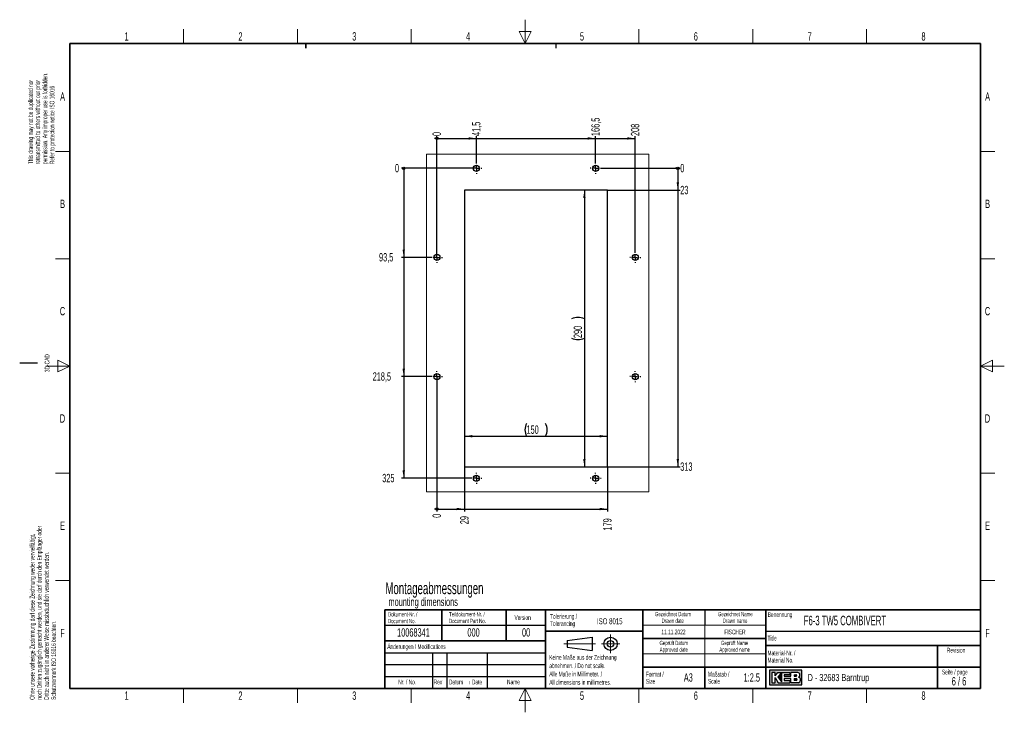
# Paper-space layout 'Blatt6' of a CAD drawing. Header units: millimetres. Extents: x 5 to 418, y 2 to 292.
import ezdxf

# ---------------------------------------------------------------- set-up
doc = ezdxf.new("R2010")
doc.units = ezdxf.units.MM
doc.layers.add('SLD-0', color=7, linetype='Continuous')
doc.styles.add('SLDTEXTSTYLE0', font='TXT', dxfattribs={"width": 0.605})
doc.styles.add('SLDTEXTSTYLE1', font='TXT', dxfattribs={"width": 0.563})
doc.dimstyles.new('SLDDIMSTYLE1', dxfattribs={"dimtxt": 3.5, "dimasz": 3.302, "dimexe": 0, "dimexo": 0.0625, "dimgap": 0.875, "dimtad": 1, "dimlfac": 2.5, "dimrnd": 1e-09, "dimzin": 12, "dimdsep": 46, "dimtxsty": 'SLDTEXTSTYLE0', "dimsah": 1, "dimcen": 0.09, "dimadec": 0, "dimazin": 3, "dimtfac": 1, "dimtofl": 0, "dimtmove": 0, "dimatfit": 3, "dimfxl": 1, "dimfrac": 2, "dimtolj": 1, "dimtzin": 12, "dimarcsym": 0})
doc.dimstyles.new('SLDDIMSTYLE8', dxfattribs={"dimtxt": 3.5, "dimasz": 0.3386666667, "dimexe": 0, "dimexo": 0.0625, "dimgap": 0.875, "dimtad": 0, "dimtih": 1, "dimtoh": 1, "dimdec": 0, "dimlfac": 2.5, "dimrnd": 1e-09, "dimdsep": 46, "dimtxsty": 'SLDTEXTSTYLE0', "dimblk1": 'ORIGIN', "dimblk2": 'ORIGIN', "dimsah": 1, "dimcen": 0.09, "dimadec": 0, "dimazin": 2, "dimtfac": 1, "dimtofl": 0, "dimtmove": 0, "dimatfit": 3, "dimldrblk": 'ORIGIN', "dimfxl": 1, "dimfrac": 2, "dimtolj": 1, "dimtzin": 12, "dimarcsym": 0})
doc.dimstyles.new('SLDDIMSTYLE9', dxfattribs={"dimtxt": 3.5, "dimasz": 3.302, "dimexe": 0, "dimexo": 0.0625, "dimgap": 0.875, "dimtad": 0, "dimtih": 1, "dimtoh": 1, "dimlfac": 2.5, "dimrnd": 1e-09, "dimzin": 12, "dimdsep": 46, "dimtxsty": 'SLDTEXTSTYLE0', "dimsah": 1, "dimcen": 0.09, "dimadec": 0, "dimazin": 3, "dimtfac": 1, "dimtofl": 0, "dimtmove": 0, "dimatfit": 3, "dimfxl": 1, "dimfrac": 2, "dimtolj": 1, "dimtzin": 12, "dimarcsym": 0})

# ---------------------------------------------------------------- blocks, each defined once
blk = doc.blocks.new('_Origin')
at = {"color": 0, "linetype": 'ByBlock', "lineweight": -2}
blk.add_line((0, 0), (-1, 0), dxfattribs=at)
blk.add_circle((0, 0), 0.5, dxfattribs=at)
blk = doc.blocks.new('_D_37')
at = {"layer": 'SLD-0'}
blk.add_line((196.5910894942, 230.1771613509), (165.0824626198, 230.1771613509), dxfattribs=at)
at = {"layer": 'SLD-0', "xscale": 1.016, "yscale": 1.016}
blk.add_blockref('_Origin', (166.0984626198, 230.1771613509), dxfattribs=at)
at = {"layer": 'SLD-0', "insert": (162.4088515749, 232.0031347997), "char_height": 3.5, "attachment_point": 1, "style": 'SLDTEXTSTYLE0'}
blk.add_mtext('0', dxfattribs=at)
blk = doc.blocks.new('_D_38')
at = {"layer": 'SLD-0'}
for p, q in [((166.0984626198, 230.1771613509), (166.0984626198, 192.7771613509)), ((177.6910894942, 192.7771613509), (165.0824626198, 192.7771613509))]:
    blk.add_line(p, q, dxfattribs=at)
blk.add_solid([(166.0984626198, 192.7771613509), (166.6064626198, 196.0791613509), (165.5904626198, 196.0791613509)], dxfattribs=at)
at = {"layer": 'SLD-0', "insert": (155.7248239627, 194.6031347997), "char_height": 3.5, "attachment_point": 1, "style": 'SLDTEXTSTYLE0'}
blk.add_mtext('93,5', dxfattribs=at)
blk = doc.blocks.new('_D_39')
at = {"layer": 'SLD-0'}
for p, q in [((166.0984626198, 192.7771613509), (166.0984626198, 142.7771613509)), ((177.6910894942, 142.7771613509), (165.0824626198, 142.7771613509))]:
    blk.add_line(p, q, dxfattribs=at)
blk.add_solid([(166.0984626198, 142.7771613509), (166.6064626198, 146.0791613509), (165.5904626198, 146.0791613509)], dxfattribs=at)
at = {"layer": 'SLD-0', "insert": (153.0512129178, 144.6031347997), "char_height": 3.5, "attachment_point": 1, "style": 'SLDTEXTSTYLE0'}
blk.add_mtext('218,5', dxfattribs=at)
blk = doc.blocks.new('_D_40')
at = {"layer": 'SLD-0'}
for p, q in [((166.0984626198, 142.7771613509), (166.0984626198, 100.1771613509)), ((194.2910894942, 100.1771613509), (165.0824626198, 100.1771613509))]:
    blk.add_line(p, q, dxfattribs=at)
blk.add_solid([(166.0984626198, 100.1771613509), (166.6064626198, 103.4791613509), (165.5904626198, 103.4791613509)], dxfattribs=at)
at = {"layer": 'SLD-0', "insert": (157.0616294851, 102.0031347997), "char_height": 3.5, "attachment_point": 1, "style": 'SLDTEXTSTYLE0'}
blk.add_mtext('325', dxfattribs=at)
blk = doc.blocks.new('_D_41')
at = {"layer": 'SLD-0'}
blk.add_line((248.8910894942, 230.1771613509), (282.0682601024, 230.1771613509), dxfattribs=at)
at = {"layer": 'SLD-0', "xscale": 1.016, "yscale": 1.016}
blk.add_blockref('_Origin', (281.0522601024, 230.1771613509), dxfattribs=at)
at = {"layer": 'SLD-0', "insert": (282.0682601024, 232.0031347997), "char_height": 3.5, "attachment_point": 1, "style": 'SLDTEXTSTYLE0'}
blk.add_mtext('0', dxfattribs=at)
blk = doc.blocks.new('_D_42')
at = {"layer": 'SLD-0'}
for p, q in [((281.0522601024, 230.1771613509), (281.0522601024, 220.9771613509)), ((251.5910894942, 220.9771613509), (282.0682601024, 220.9771613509))]:
    blk.add_line(p, q, dxfattribs=at)
blk.add_solid([(281.0522601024, 220.9771613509), (281.5602601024, 224.2791613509), (280.5442601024, 224.2791613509)], dxfattribs=at)
at = {"layer": 'SLD-0', "insert": (282.0682601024, 222.8031347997), "char_height": 3.5, "attachment_point": 1, "style": 'SLDTEXTSTYLE0'}
blk.add_mtext('23', dxfattribs=at)
blk = doc.blocks.new('_D_43')
at = {"layer": 'SLD-0'}
for p, q in [((281.0522601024, 220.9771613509), (281.0522601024, 104.9771613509)), ((251.5910894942, 104.9771613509), (282.0682601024, 104.9771613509))]:
    blk.add_line(p, q, dxfattribs=at)
blk.add_solid([(281.0522601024, 104.9771613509), (281.5602601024, 108.2791613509), (280.5442601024, 108.2791613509)], dxfattribs=at)
at = {"layer": 'SLD-0', "insert": (282.0682601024, 106.8031347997), "char_height": 3.5, "attachment_point": 1, "style": 'SLDTEXTSTYLE0'}
blk.add_mtext('313', dxfattribs=at)
blk = doc.blocks.new('_D_44')
at = {"layer": 'SLD-0'}
blk.add_line((179.9910894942, 192.7771613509), (179.9910894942, 243.7101837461), dxfattribs=at)
at = {"layer": 'SLD-0', "xscale": 1.016, "yscale": 1.016}
blk.add_blockref('_Origin', (179.9910894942, 242.6941837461), dxfattribs=at)
at = {"layer": 'SLD-0', "insert": (178.1651160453, 243.7101837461), "char_height": 3.5, "attachment_point": 1, "rotation": 90, "style": 'SLDTEXTSTYLE0'}
blk.add_mtext('0', dxfattribs=at)
blk = doc.blocks.new('_D_45')
at = {"layer": 'SLD-0'}
for p, q in [((196.5910894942, 232.4771613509), (196.5910894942, 243.7101837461)), ((179.9910894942, 242.6941837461), (196.5910894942, 242.6941837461))]:
    blk.add_line(p, q, dxfattribs=at)
blk.add_solid([(196.5910894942, 242.6941837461), (193.2890894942, 243.2021837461), (193.2890894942, 242.1861837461)], dxfattribs=at)
at = {"layer": 'SLD-0', "insert": (194.7651160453, 243.7101837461), "char_height": 3.5, "attachment_point": 1, "rotation": 90, "style": 'SLDTEXTSTYLE0'}
blk.add_mtext('41,5', dxfattribs=at)
blk = doc.blocks.new('_D_46')
at = {"layer": 'SLD-0'}
for p, q in [((246.5910894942, 232.4771613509), (246.5910894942, 243.7101837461)), ((196.5910894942, 242.6941837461), (246.5910894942, 242.6941837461))]:
    blk.add_line(p, q, dxfattribs=at)
blk.add_solid([(246.5910894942, 242.6941837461), (243.2890894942, 243.2021837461), (243.2890894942, 242.1861837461)], dxfattribs=at)
at = {"layer": 'SLD-0', "insert": (244.7651160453, 243.7101837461), "char_height": 3.5, "attachment_point": 1, "rotation": 90, "style": 'SLDTEXTSTYLE0'}
blk.add_mtext('166,5', dxfattribs=at)
blk = doc.blocks.new('_D_47')
at = {"layer": 'SLD-0'}
for p, q in [((263.1910894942, 195.0771613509), (263.1910894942, 243.7101837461)), ((246.5910894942, 242.6941837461), (263.1910894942, 242.6941837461))]:
    blk.add_line(p, q, dxfattribs=at)
blk.add_solid([(263.1910894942, 242.6941837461), (259.8890894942, 243.2021837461), (259.8890894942, 242.1861837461)], dxfattribs=at)
at = {"layer": 'SLD-0', "insert": (261.3651160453, 243.7101837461), "char_height": 3.5, "attachment_point": 1, "rotation": 90, "style": 'SLDTEXTSTYLE0'}
blk.add_mtext('208', dxfattribs=at)
blk = doc.blocks.new('_D_48')
at = {"layer": 'SLD-0'}
blk.add_line((179.9910894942, 142.7771613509), (179.9910894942, 86.2429466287), dxfattribs=at)
at = {"layer": 'SLD-0', "xscale": 1.016, "yscale": 1.016}
blk.add_blockref('_Origin', (179.9910894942, 87.2589466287), dxfattribs=at)
at = {"layer": 'SLD-0', "insert": (178.1651160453, 83.5693355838), "char_height": 3.5, "attachment_point": 1, "rotation": 90, "style": 'SLDTEXTSTYLE0'}
blk.add_mtext('0', dxfattribs=at)
blk = doc.blocks.new('_D_49')
at = {"layer": 'SLD-0'}
for p, q in [((191.5910894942, 104.9771613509), (191.5910894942, 86.2429466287)), ((179.9910894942, 87.2589466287), (191.5910894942, 87.2589466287))]:
    blk.add_line(p, q, dxfattribs=at)
blk.add_solid([(191.5910894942, 87.2589466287), (188.2890894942, 87.7669466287), (188.2890894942, 86.7509466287)], dxfattribs=at)
at = {"layer": 'SLD-0', "insert": (189.7651160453, 80.8957245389), "char_height": 3.5, "attachment_point": 1, "rotation": 90, "style": 'SLDTEXTSTYLE0'}
blk.add_mtext('29', dxfattribs=at)
blk = doc.blocks.new('_D_50')
at = {"layer": 'SLD-0'}
for p, q in [((251.5910894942, 104.9771613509), (251.5910894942, 86.2429466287)), ((191.5910894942, 87.2589466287), (251.5910894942, 87.2589466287))]:
    blk.add_line(p, q, dxfattribs=at)
blk.add_solid([(251.5910894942, 87.2589466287), (248.2890894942, 87.7669466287), (248.2890894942, 86.7509466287)], dxfattribs=at)
at = {"layer": 'SLD-0', "insert": (249.7651160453, 78.222113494), "char_height": 3.5, "attachment_point": 1, "rotation": 90, "style": 'SLDTEXTSTYLE0'}
blk.add_mtext('179', dxfattribs=at)
blk = doc.blocks.new('_D_51')
at = {"layer": 'SLD-0', "color": 7}
blk.add_line((241.8687224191, 220.9771613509), (241.8687224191, 104.9771613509), dxfattribs=at)
for centre, radius, start, end in [((239.182958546, 161.6160500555), 6.00555059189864, 63.4349488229, 116.5650511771), ((239.182958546, 164.3382724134), 6.005550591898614, 243.4349488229, 296.5650511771)]:
    blk.add_arc(centre, radius, start, end, dxfattribs=at)
for points in [[(241.8687224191, 220.9771613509), (241.3607224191, 217.6751613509), (242.3767224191, 217.6751613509)], [(241.8687224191, 104.9771613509), (242.3767224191, 108.2791613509), (241.3607224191, 108.2791613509)]]:
    blk.add_solid(points, dxfattribs=at)
at = {"layer": 'SLD-0', "color": 7, "insert": (237.3569850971, 158.9667446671), "char_height": 3.5, "attachment_point": 1, "rotation": 90.00000000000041, "style": 'SLDTEXTSTYLE0'}
blk.add_mtext('290', dxfattribs=at)
blk = doc.blocks.new('_D_52')
at = {"layer": 'SLD-0', "color": 7}
blk.add_line((191.5910894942, 117.7975855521), (251.5910894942, 117.7975855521), dxfattribs=at)
for centre, start, end in [((222.9522005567, 120.4833494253), 153.4349488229, 206.5650511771), ((220.2299781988, 120.4833494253), 333.4349488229, 26.5650511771)]:
    blk.add_arc(centre, 6.005550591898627, start, end, dxfattribs=at)
for points in [[(191.5910894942, 117.7975855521), (194.8930894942, 117.2895855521), (194.8930894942, 118.3055855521)], [(251.5910894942, 117.7975855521), (248.2890894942, 118.3055855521), (248.2890894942, 117.2895855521)]]:
    blk.add_solid(points, dxfattribs=at)
at = {"layer": 'SLD-0', "color": 7, "insert": (217.5806728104, 122.3093228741), "char_height": 3.5, "attachment_point": 1, "style": 'SLDTEXTSTYLE0'}
blk.add_mtext('150', dxfattribs=at)
blk = doc.blocks.new('SW_CENTERMARKSYMBOL_0')
at = {"layer": 'SLD-0', "color": 0}
for p, q in [((-2.0000010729, 0), (-2.3000001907, 0)), ((0, 0), (-0.9999990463, 0)), ((0, 1.9999980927), (0, 2.3000001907)), ((0, 0), (0, 0.9999990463)), ((0, 0), (0, -0.9999990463)), ((0, 0), (1.0000005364, 0)), ((1.9999995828, 0), (2.3000001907, 0)), ((0, -1.9999980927), (0, -2.3000001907))]:
    blk.add_line(p, q, dxfattribs=at)
blk = doc.blocks.new('SW_CENTERMARKSYMBOL_1')
at = {"layer": 'SLD-0', "color": 0}
for p, q in [((-1.9999995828, 0), (-2.3000001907, 0)), ((0, 0), (-1.0000005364, 0)), ((0, 1.9999980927), (0, 2.3000001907)), ((0, 0), (0, 0.9999990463)), ((0, 0), (0, -0.9999990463)), ((0, 0), (0.9999990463, 0)), ((2.0000010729, 0), (2.3000001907, 0)), ((0, -1.9999980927), (0, -2.3000001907))]:
    blk.add_line(p, q, dxfattribs=at)
blk = doc.blocks.new('SW_CENTERMARKSYMBOL_2')
at = {"layer": 'SLD-0', "color": 0}
for p, q in [((-2.0000010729, 0), (-2.3000001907, 0)), ((0, 0), (-1.0000020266, 0)), ((0, 1.9999980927), (0, 2.2999972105)), ((0, 0), (0, 0.9999990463)), ((0, 0), (0, -1.0000020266)), ((0, 0), (0.9999990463, 0)), ((1.9999980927, 0), (2.3000001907, 0)), ((0, -2.0000010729), (0, -2.3000001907))]:
    blk.add_line(p, q, dxfattribs=at)
blk = doc.blocks.new('SW_CENTERMARKSYMBOL_3')
at = {"layer": 'SLD-0', "color": 0}
for p, q in [((-2.0000010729, 0), (-2.3000001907, 0)), ((0, 0), (-1.0000020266, 0)), ((0, 1.9999995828), (0, 2.3000001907)), ((0, 0), (0, 1.0000005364)), ((0, 0), (0, -1.0000005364)), ((0, 0), (0.9999990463, 0)), ((1.9999980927, 0), (2.3000001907, 0)), ((0, -1.9999995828), (0, -2.3000001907))]:
    blk.add_line(p, q, dxfattribs=at)
blk = doc.blocks.new('SW_CENTERMARKSYMBOL_4')
at = {"layer": 'SLD-0', "color": 0}
for p, q in [((-1.9999995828, 0), (-2.3000001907, 0)), ((0, 0), (-1.0000005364, 0)), ((0, 2.0000040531), (0, 2.3000001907)), ((0, 0), (0, 0.9999990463)), ((0, 0), (0, -0.9999990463)), ((0, 0), (0.9999990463, 0)), ((2.0000010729, 0), (2.3000001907, 0)), ((0, -1.9999980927), (0, -2.3000001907))]:
    blk.add_line(p, q, dxfattribs=at)
blk = doc.blocks.new('SW_CENTERMARKSYMBOL_5')
at = {"layer": 'SLD-0', "color": 0}
for p, q in [((-2.0000010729, 0), (-2.3000001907, 0)), ((0, 0), (-0.9999990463, 0)), ((0, 2.0000040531), (0, 2.3000001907)), ((0, 0), (0, 0.9999990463)), ((0, 0), (0, -0.9999990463)), ((0, 0), (1.0000005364, 0)), ((1.9999995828, 0), (2.3000001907, 0)), ((0, -1.9999980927), (0, -2.3000001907))]:
    blk.add_line(p, q, dxfattribs=at)
blk = doc.blocks.new('SW_CENTERMARKSYMBOL_6')
at = {"layer": 'SLD-0', "color": 0}
for p, q in [((-1.9999980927, 0), (-2.3000001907, 0)), ((0, 0), (-0.9999990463, 0)), ((0, 1.9999995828), (0, 2.3000001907)), ((0, 0), (0, 1.0000005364)), ((0, 0), (0, -1.0000005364)), ((0, 0), (1.0000020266, 0)), ((2.0000010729, 0), (2.3000001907, 0)), ((0, -1.9999995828), (0, -2.3000001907))]:
    blk.add_line(p, q, dxfattribs=at)
blk = doc.blocks.new('SW_CENTERMARKSYMBOL_7')
at = {"layer": 'SLD-0', "color": 0}
for p, q in [((-1.9999980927, 0), (-2.3000001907, 0)), ((0, 0), (-0.9999990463, 0)), ((0, 1.9999980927), (0, 2.2999972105)), ((0, 0), (0, 0.9999990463)), ((0, 0), (0, -1.0000020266)), ((0, 0), (1.0000020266, 0)), ((2.0000010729, 0), (2.3000001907, 0)), ((0, -2.0000010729), (0, -2.3000001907))]:
    blk.add_line(p, q, dxfattribs=at)

psp = doc.layouts.new('Blatt6')

# ---------------------------------------------------------------- hatches: boundary and pattern name
at = {"linetype": 'Continuous'}
h = psp.add_hatch(color=7, dxfattribs=at)
h.paths.add_polyline_path([(319.519086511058, 13.45626988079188), (333.083981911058, 13.45626988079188), (333.083981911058, 19.65736492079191), (319.519086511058, 19.65736492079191)], flags=0)
edge = h.paths.add_edge_path(flags=0)
edge.add_arc((331.3188604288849, 15.61738520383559), 1.20464082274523, -81.72003226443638, 70.1709600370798, ccw=False)
edge.add_line((331.4923410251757, 14.42530131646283), (331.480008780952, 14.42519098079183))
edge.add_line((331.480008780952, 14.42519098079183), (328.4331606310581, 14.42519098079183))
edge.add_line((328.4331606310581, 14.42519098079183), (328.4331606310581, 16.16924896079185))
edge.add_line((328.4331606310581, 16.16924896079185), (325.7201815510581, 16.16924896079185))
edge.add_line((325.7201815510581, 16.16924896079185), (325.7201815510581, 15.39411208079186))
edge.add_line((325.7201815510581, 15.39411208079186), (328.0455921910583, 15.39411208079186))
edge.add_line((328.0455921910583, 15.39411208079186), (328.0455921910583, 14.42519098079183))
edge.add_line((328.0455921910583, 14.42519098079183), (323.2009866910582, 14.42519098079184))
edge.add_line((323.2009866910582, 14.42519098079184), (321.8444971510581, 16.55681740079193))
edge.add_line((321.8444971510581, 16.55681740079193), (321.8444971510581, 14.42519098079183))
edge.add_line((321.8444971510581, 14.42519098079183), (320.4880076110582, 14.42519098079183))
edge.add_line((320.4880076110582, 14.42519098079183), (320.4880076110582, 18.68844382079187))
edge.add_line((320.4880076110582, 18.68844382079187), (321.8444971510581, 18.68844382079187))
edge.add_line((321.8444971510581, 18.68844382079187), (321.8444971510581, 17.33195428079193))
edge.add_line((321.8444971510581, 17.33195428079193), (323.0072024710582, 18.68844382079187))
edge.add_line((323.0072024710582, 18.68844382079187), (328.0455921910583, 18.68844382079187))
edge.add_line((328.0455921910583, 18.68844382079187), (328.0455921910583, 17.71952272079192))
edge.add_line((328.0455921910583, 17.71952272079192), (325.7201815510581, 17.71952272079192))
edge.add_line((325.7201815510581, 17.71952272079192), (325.7201815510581, 17.13817006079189))
edge.add_line((325.7201815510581, 17.13817006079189), (328.4331606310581, 17.13817006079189))
edge.add_line((328.4331606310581, 17.13817006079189), (328.4331606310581, 18.68844382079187))
edge.add_line((328.4331606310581, 18.68844382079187), (331.4242487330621, 18.68844382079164))
edge.add_line((331.4242487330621, 18.68844382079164), (331.4256482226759, 18.68844382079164))
edge.add_line((331.4256482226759, 18.68844382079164), (331.4259454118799, 18.68845828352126))
edge.add_arc((331.2860949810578, 17.67430640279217), 1.023749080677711, -64.45894120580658, 82.14849338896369, ccw=False)
psp.add_hatch(color=7, dxfattribs=at).paths.add_polyline_path([(324.5574762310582, 14.81275942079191), (324.557476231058, 18.49465960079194), (323.0072024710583, 16.94438584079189)], flags=0)
h = psp.add_hatch(color=7, dxfattribs=at)
edge = h.paths.add_edge_path(flags=0)
edge.add_line((329.7896501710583, 17.13817006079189), (330.6013652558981, 17.13817006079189))
edge.add_arc((330.6568434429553, 17.42884639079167), 0.2959232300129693, 259.1945394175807, 460.8054605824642)
edge.add_line((330.6013652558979, 17.71952272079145), (329.7896501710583, 17.71952272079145))
edge.add_line((329.7896501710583, 17.71952272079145), (329.7896501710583, 17.13817006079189))
h = psp.add_hatch(color=7, dxfattribs=at)
edge = h.paths.add_edge_path(flags=0)
edge.add_line((329.7896501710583, 15.39411208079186), (330.7588584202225, 15.39411208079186))
edge.add_arc((330.7588584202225, 15.78168052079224), 0.3875684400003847, 270.0000000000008, 450.0000000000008)
edge.add_line((330.7588584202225, 16.16924896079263), (330.7386620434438, 16.16924896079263))
edge.add_line((330.7386620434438, 16.16924896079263), (329.7896501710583, 16.16924896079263))
edge.add_line((329.7896501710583, 16.16924896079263), (329.7896501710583, 15.39411208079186))

# ---------------------------------------------------------------- linework, layer by layer
at = {"color": 7, "linetype": 'Continuous', "lineweight": 25}
for p, q in [((251.5910906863, 220.9771603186), (191.5910883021, 220.9771603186)), ((191.5910883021, 220.9771603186), (191.5910883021, 104.9771636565)), ((251.5910906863, 104.9771636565), (251.5910906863, 220.9771603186)), ((191.5910883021, 104.9771636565), (251.5910906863, 104.9771636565))]:
    psp.add_line(p, q, dxfattribs=at)
at = {"color": 7, "linetype": 'Continuous', "lineweight": 18, "flags": 128}
psp.add_lwpolyline([(268.9516259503, 236.1659794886), (175.5859388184, 236.1659794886), (175.5859388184, 94.4902211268), (268.9516259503, 94.4902211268), (268.9516259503, 236.1659794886)], dxfattribs=at)
at = {"color": 7, "linetype": 'Continuous', "lineweight": 25}
for centre, radius in [((196.5910880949, 230.177158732), 1.299999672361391), ((246.591089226, 230.1771595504), 1.300000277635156), ((179.9910896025, 192.777161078), 1.300000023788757), ((263.1910890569, 192.7771594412), 1.299998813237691), ((179.9910894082, 142.7771615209), 1.300000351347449), ((263.1910888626, 142.7771598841), 1.299999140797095), ((196.5910901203, 100.1771621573), 1.299999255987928), ((246.5910912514, 100.1771629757), 1.299999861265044)]:
    psp.add_circle(centre, radius, dxfattribs=at)
at = {"layer": 'SLD-0', "lineweight": 18}
for p, q in [((217, 292.5), (217, 282.5)), ((73.75, 282.5), (73.75, 288.5)), ((121.5, 282.5), (121.5, 288.5)), ((169.25, 282.5), (169.25, 288.5)), ((219.5, 287.5), (214.5, 287.5)), ((214.5, 287.5), (217, 282.5)), ((217, 282.5), (219.5, 287.5)), ((264.75, 282.5), (264.75, 288.5)), ((312.5, 282.5), (312.5, 288.5)), ((360.25, 282.5), (360.25, 288.5)), ((20, 237.25), (26, 237.25)), ((408, 237.25), (414, 237.25)), ((20, 192.25), (26, 192.25)), ((408, 192.25), (414, 192.25)), ((26, 147.25), (21, 149.75)), ((21, 149.75), (21, 144.75)), ((413, 149.75), (408, 147.25)), ((413, 144.75), (413, 149.75)), ((16, 147.25), (26, 147.25)), ((21, 144.75), (26, 147.25)), ((418, 147.25), (408, 147.25)), ((408, 147.25), (413, 144.75)), ((20, 102.25), (26, 102.25)), ((408, 102.25), (414, 102.25)), ((20, 57.25), (26, 57.25)), ((408, 57.25), (414, 57.25)), ((266.3304509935, 38.5), (318, 38.5)), ((292.3304509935, 38.5), (292.3304509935, 33)), ((252.8396209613, 34.5746449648), (252.8396209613, 26.8746449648)), ((233.2396209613, 30.7246449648), (246.5396209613, 30.7246449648)), ((248.9896209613, 30.7246449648), (256.6896209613, 30.7246449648)), ((292.3304509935, 33), (292.3304509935, 26.5)), ((266.3304509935, 26.5), (318, 26.5)), ((292.3304509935, 26.5), (292.3304509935, 21)), ((73.75, 6), (73.75, 12)), ((121.5, 6), (121.5, 12)), ((169.25, 6), (169.25, 12)), ((217, 12), (214.5, 7)), ((217, 2), (217, 12)), ((219.5, 7), (217, 12)), ((264.75, 6), (264.75, 12)), ((312.5, 6), (312.5, 12)), ((360.25, 6), (360.25, 12)), ((214.5, 7), (219.5, 7))]:
    psp.add_line(p, q, dxfattribs=at)
at = {"layer": 'SLD-0', "lineweight": 35}
for p, q in [((408, 282.5), (26, 282.5)), ((26, 282.5), (26, 12)), ((408, 12), (408, 282.5)), ((158.116731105, 45.0000000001), (225.616731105, 45.0000000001)), ((158.116731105, 45.0000000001), (158.116731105, 32.0000000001)), ((182.116731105, 45.0000000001), (182.116731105, 32.0000000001)), ((209.116731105, 45.0000000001), (209.116731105, 32.0000000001)), ((225.616731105, 45.0000000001), (225.616731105, 32.0000000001)), ((225.616731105, 45), (266.3304509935, 45)), ((225.616731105, 45), (225.616731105, 36)), ((266.3304509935, 12), (266.3304509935, 45)), ((266.3304509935, 45), (266.3304509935, 12)), ((318, 45), (266.3304509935, 45)), ((318, 45), (318, 12)), ((318, 45), (318, 40.1053465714)), ((318, 45), (408, 45)), ((318, 45), (318, 12)), ((408, 45), (408, 12)), ((225.616731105, 36), (266.3304509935, 36)), ((225.616731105, 36), (225.616731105, 12)), ((158.116731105, 31.9999999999), (158.116731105, 12)), ((158.116731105, 31.9999999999), (225.616731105, 31.9999999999)), ((225.616731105, 31.9999999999), (225.616731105, 12)), ((266.3304509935, 33), (318, 33)), ((408, 30), (318, 30)), ((390, 12), (390, 30)), ((266.3304509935, 21), (318, 21)), ((292.3304509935, 21), (292.3304509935, 12)), ((318, 21), (390, 21)), ((390, 21), (408, 21)), ((26, 12), (408, 12)), ((158.116731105, 12), (225.616731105, 12)), ((225.616731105, 12), (266.3304509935, 12)), ((266.3304509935, 12), (318, 12)), ((408, 12), (318, 12))]:
    psp.add_line(p, q, dxfattribs=at)
at = {"layer": 'SLD-0'}
for p, q in [((125, 280.5), (125, 282.5)), ((125, 282.5), (125, 280.5)), ((230, 280.5), (230, 282.5)), ((230, 280.5), (230, 282.5)), ((12.5, 148.5), (5, 148.5)), ((292.3304509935, 45), (292.3304509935, 38.5)), ((158.116731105, 38.5000000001), (225.616731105, 38.5000000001)), ((318, 36), (408, 36)), ((158.116731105, 27), (225.616731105, 27)), ((178.116731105, 27), (178.116731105, 12)), ((184.116731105, 27), (184.116731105, 12)), ((201.116731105, 27), (201.116731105, 12)), ((158.116731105, 22), (225.616731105, 22)), ((158.116731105, 17), (225.616731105, 17)), ((331.4242487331, 18.6884438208), (331.4256482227, 18.6884438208)), ((331.4256482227, 18.6884438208), (331.4259454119, 18.6884582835)), ((331.480008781, 14.4251909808), (331.4923410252, 14.4253013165))]:
    psp.add_line(p, q, dxfattribs=at)
at = {"layer": 'SLD-0', "lineweight": 25}
for p, q in [((234.6396209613, 32.1246449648), (245.1396209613, 33.5246449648)), ((245.1396209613, 33.5246449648), (245.1396209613, 27.9246449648)), ((158.116731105, 32.0000000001), (225.616731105, 32.0000000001)), ((234.6396209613, 32.1246449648), (234.6396209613, 29.3246449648)), ((234.6396209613, 29.3246449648), (245.1396209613, 27.9246449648))]:
    psp.add_line(p, q, dxfattribs=at)
at = {"layer": 'SLD-0', "linetype": 'Continuous'}
for p, q in [((333.0839819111, 19.6573649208), (319.5190865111, 19.6573649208)), ((319.5190865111, 19.6573649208), (319.5190865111, 13.4562698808)), ((321.8444971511, 18.6884438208), (320.4880076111, 18.6884438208)), ((320.4880076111, 18.6884438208), (320.4880076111, 14.4251909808)), ((321.8444971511, 17.3319542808), (323.0072024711, 18.6884438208)), ((321.8444971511, 17.3319542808), (321.8444971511, 18.6884438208)), ((321.8444971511, 14.4251909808), (321.8444971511, 16.5568174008)), ((321.8444971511, 16.5568174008), (323.2009866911, 14.4251909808)), ((323.0072024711, 18.6884438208), (328.0455921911, 18.6884438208)), ((324.5574762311, 18.4946596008), (323.0072024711, 16.9443858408)), ((323.0072024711, 16.9443858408), (324.5574762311, 14.8127594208)), ((324.5574762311, 18.4946596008), (324.5574762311, 14.8127594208)), ((325.7201815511, 17.7195227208), (325.7201815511, 17.1381700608)), ((328.0455921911, 17.7195227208), (325.7201815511, 17.7195227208)), ((325.7201815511, 17.1381700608), (328.4331606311, 17.1381700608)), ((328.0455921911, 18.6884438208), (328.0455921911, 17.7195227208)), ((331.4242487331, 18.6884438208), (328.4331606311, 18.6884438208)), ((328.4331606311, 17.1381700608), (328.4331606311, 18.6884438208)), ((329.7896501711, 17.7195227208), (330.6013652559, 17.7195227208)), ((329.7896501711, 17.7195227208), (329.7896501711, 17.1381700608)), ((329.7896501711, 17.1381700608), (330.6013652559, 17.1381700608)), ((331.4242487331, 18.6884438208), (331.4256482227, 18.6884438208)), ((331.4256482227, 18.6884438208), (331.4259454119, 18.6884582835)), ((333.0839819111, 13.4562698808), (333.0839819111, 19.6573649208)), ((319.5190865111, 13.4562698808), (333.0839819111, 13.4562698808)), ((320.4880076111, 14.4251909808), (321.8444971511, 14.4251909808)), ((323.2009866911, 14.4251909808), (328.0455921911, 14.4251909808)), ((325.7201815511, 16.1692489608), (325.7201815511, 15.3941120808)), ((328.4331606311, 16.1692489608), (325.7201815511, 16.1692489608)), ((325.7201815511, 15.3941120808), (328.0455921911, 15.3941120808)), ((328.0455921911, 15.3941120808), (328.0455921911, 14.4251909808)), ((328.4331606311, 14.4251909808), (328.4331606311, 16.1692489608)), ((331.480008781, 14.4251909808), (328.4331606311, 14.4251909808)), ((329.7896501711, 16.1692489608), (330.7588584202, 16.1692489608)), ((329.7896501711, 16.1692489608), (329.7896501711, 15.3941120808)), ((330.7588584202, 15.3941120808), (329.7896501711, 15.3941120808)), ((330.7386620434, 16.1692489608), (330.7588584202, 16.1692489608)), ((331.480008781, 14.4251909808), (331.4923410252, 14.4253013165))]:
    psp.add_line(p, q, dxfattribs=at)
at = {"layer": 'SLD-0', "lineweight": 25}
for radius in [2.79999999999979, 1.400000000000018]:
    psp.add_circle((252.8396209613, 30.7246449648), radius, dxfattribs=at)
at = {"layer": 'SLD-0', "linetype": 'Continuous'}
for centre, radius, start, end in [((330.656843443, 17.4288463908), 0.2959232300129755, 259.1945394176, 100.8054605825), ((331.2860949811, 17.6743064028), 1.023749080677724, 295.5410587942, 82.148493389), ((331.3188604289, 15.6173852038), 1.204640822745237, 278.2799677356, 70.1709600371), ((330.7588584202, 15.7816805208), 0.387568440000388, 270, 90)]:
    psp.add_arc(centre, radius, start, end, dxfattribs=at)

# ---------------------------------------------------------------- block references
at = {"layer": 'SLD-0'}
for name, p in [('SW_CENTERMARKSYMBOL_0', (196.5910894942, 230.1771610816)), ('SW_CENTERMARKSYMBOL_1', (246.5910894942, 230.1771610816)), ('SW_CENTERMARKSYMBOL_7', (179.9910886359, 192.7771627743)), ('SW_CENTERMARKSYMBOL_2', (263.1910903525, 192.7771627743)), ('SW_CENTERMARKSYMBOL_6', (179.9910886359, 142.7771612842)), ('SW_CENTERMARKSYMBOL_3', (263.1910903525, 142.7771612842)), ('SW_CENTERMARKSYMBOL_5', (196.5910894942, 100.1771598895)), ('SW_CENTERMARKSYMBOL_4', (246.5910894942, 100.1771598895))]:
    psp.add_blockref(name, p, dxfattribs=at)

# ---------------------------------------------------------------- texts
at = {"layer": 'SLD-0', "char_height": 2, "attachment_point": 1, "rotation": 90.00000000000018, "style": 'SLDTEXTSTYLE0'}
for s, insert in [('permission. Any improper use is forbidden.', (14.5782794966, 231.9087896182)), ('This drawing may not be duplicated nor', (8.5782794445, 231.9087896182)), ('retransmitted to others without our prior', (11.5782794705, 231.9087896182)), ('Refer to protection notice ISO 16016', (17.5782795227, 231.9087896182)), ('3D-CAD', (15.4939271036, 144.6806228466)), ('noch Dritten zugänglich gemacht werden, und sie darf durch den Empfänger oder', (12.2298713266, 7.2381332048)), ('Ohne unsere vorherige Zustimmung darf diese Zeichnung weder vervielfältigt,', (9.2298713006, 7.2381332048)), ('Dritte auch nicht in anderer Weise missbräuchlich verwendet werden.', (15.2298713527, 7.2381332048)), ('Schutzvermerk ISO 16016 beachten.', (18.2298713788, 7.2381332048))]:
    psp.add_mtext(s, dxfattribs=dict(at, insert=insert))
at = {"layer": 'SLD-0'}
for s, insert, char_height, attachment_point, style in [('1', (49.8527123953, 287.2429955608), 3.5, 2, 'SLDTEXTSTYLE0'), ('2', (97.6027123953, 287.2429955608), 3.5, 2, 'SLDTEXTSTYLE0'), ('3', (145.3527123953, 287.2429955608), 3.5, 2, 'SLDTEXTSTYLE0'), ('4', (193.1027123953, 287.2429955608), 3.5, 2, 'SLDTEXTSTYLE0'), ('5', (240.8527123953, 287.2429955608), 3.5, 2, 'SLDTEXTSTYLE0'), ('6', (288.6027123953, 287.2429955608), 3.5, 2, 'SLDTEXTSTYLE0'), ('7', (336.3527123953, 287.2429955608), 3.5, 2, 'SLDTEXTSTYLE0'), ('8', (384.1027123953, 287.2429955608), 3.5, 2, 'SLDTEXTSTYLE0'), ('A', (22.9815679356, 262.0010772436), 3.5, 2, 'SLDTEXTSTYLE0'), ('A', (410.9815679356, 262.0010772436), 3.5, 2, 'SLDTEXTSTYLE0'), ('B', (22.9815679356, 217.0010772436), 3.5, 2, 'SLDTEXTSTYLE0'), ('B', (410.9815679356, 217.0010772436), 3.5, 2, 'SLDTEXTSTYLE0'), ('C', (22.9596929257, 172.0010772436), 3.5, 2, 'SLDTEXTSTYLE0'), ('C', (410.9596929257, 172.0010772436), 3.5, 2, 'SLDTEXTSTYLE0'), ('D', (22.9596929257, 127.0010772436), 3.5, 2, 'SLDTEXTSTYLE0'), ('D', (410.9596929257, 127.0010772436), 3.5, 2, 'SLDTEXTSTYLE0'), ('E', (22.9815679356, 82.0010772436), 3.5, 2, 'SLDTEXTSTYLE0'), ('E', (410.9815679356, 82.0010772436), 3.5, 2, 'SLDTEXTSTYLE0'), ('Montageabmessungen', (158.3953590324, 56.5529827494), 5, 1, 'SLDTEXTSTYLE0'), ('mounting dimensions', (159.7078590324, 50.0844631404), 3.5, 1, 'SLDTEXTSTYLE0'), ('Dokument-Nr. /', (159.4706948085, 43.9891162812), 1.8, 1, 'SLDTEXTSTYLE0'), ('Teildokument-Nr. /', (185.0721201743, 44.0073193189), 1.8, 1, 'SLDTEXTSTYLE0'), ('Version', (212.5452394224, 42.7601484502), 2, 1, 'SLDTEXTSTYLE0'), ('Tolerierung /', (227.4390961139, 43.2172116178), 2, 1, 'SLDTEXTSTYLE0'), ('ISO 8015', (247.1715762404, 41.4342036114), 2.5, 1, 'SLDTEXTSTYLE0'), ('Gezeichnet Datum', (279.0254468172, 44.103942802), 1.8, 2, 'SLDTEXTSTYLE0'), ('Drawn date', (278.9302899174, 41.3039429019), 1.8, 2, 'SLDTEXTSTYLE0'), ('Gezeichnet Name', (305.1708434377, 44.1039425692), 1.8, 2, 'SLDTEXTSTYLE0'), ('Drawn name', (305.0870934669, 41.303942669), 1.8, 2, 'SLDTEXTSTYLE0'), ('Benennung', (318.7636716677, 43.9908879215), 2, 1, 'SLDTEXTSTYLE0'), ('F6-3 TW5 COMBIVERT', (333.8826865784, 42.5045192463), 4, 1, 'SLDTEXTSTYLE0'), ('Document No.', (159.4706948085, 41.189116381), 1.8, 1, 'SLDTEXTSTYLE0'), ('10068341', (170.1557203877, 37.2429898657), 3.5, 2, 'SLDTEXTSTYLE0'), ('Document Part No.', (185.0721201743, 41.2073194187), 1.8, 1, 'SLDTEXTSTYLE0'), ('000', (195.3766861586, 37.2429898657), 3.5, 2, 'SLDTEXTSTYLE0'), ('00', (217.4240130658, 37.2527124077), 3.5, 2, 'SLDTEXTSTYLE0'), ('Tolerancing', (227.4390961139, 40.2172115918), 2, 1, 'SLDTEXTSTYLE0'), ('F', (22.9536166, 37.0010772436), 3.5, 2, 'SLDTEXTSTYLE0'), ('11.11.2022', (279.2203041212, 36.6989570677), 2, 2, 'SLDTEXTSTYLE0'), ('FISCHER', (305.0382389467, 36.6989570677), 2, 2, 'SLDTEXTSTYLE0'), ('Title', (318.6797653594, 34.1107265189), 2, 1, 'SLDTEXTSTYLE0'), ('F', (410.9536166, 37.0010772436), 3.5, 2, 'SLDTEXTSTYLE0'), ('Änderungen / Modifications', (159.1698388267, 30.5619096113), 2, 1, 'SLDTEXTSTYLE0'), ('Approved date', (279.3620221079, 29.1851256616), 1.8, 2, 'SLDTEXTSTYLE0'), ('Geprüft Datum', (279.349366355, 31.9851255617), 1.8, 2, 'SLDTEXTSTYLE0'), ('Approved name', (304.900256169, 29.1851256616), 1.8, 2, 'SLDTEXTSTYLE0'), ('Geprüft Name', (304.8761939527, 31.9851255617), 1.8, 2, 'SLDTEXTSTYLE0'), ('Revision', (393.8965220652, 29.0591225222), 2, 1, 'SLDTEXTSTYLE0'), ('Keine Maße aus der Zeichnung', (227.1404191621, 26.0307047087), 2, 1, 'SLDTEXTSTYLE0'), ('Material-Nr. /', (318.6797653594, 27.8878268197), 2, 1, 'SLDTEXTSTYLE0'), ('Material No.', (318.6797653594, 24.8878267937), 2, 1, 'SLDTEXTSTYLE0'), ('abnehmen. / Do not scale.', (227.1404191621, 22.5307046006), 2, 1, 'SLDTEXTSTYLE0'), ('Alle Maße in Millimeter. /', (227.1404191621, 19.0307044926), 2, 1, 'SLDTEXTSTYLE0'), ('Format /', (267.6250939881, 19.0115942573), 2, 1, 'SLDTEXTSTYLE0'), ('A3', (285.4514616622, 18.3608999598), 3.5, 2, 'SLDTEXTSTYLE0'), ('Maßstab /', (293.7028556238, 19.0115944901), 2, 1, 'SLDTEXTSTYLE0'), ('1:2.5', (312.0880197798, 18.3609001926), 3.5, 2, 'SLDTEXTSTYLE0'), ('D - 32683 Barntrup', (335.5202035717, 18.0786992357), 3, 1, 'SLDTEXTSTYLE0'), ('Seite / page', (391.8390568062, 19.8830679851), 2, 1, 'SLDTEXTSTYLE0'), ('6 / 6', (399.0039868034, 16.7706515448), 3.5, 2, 'SLDTEXTSTYLE1'), ('Nr. / No.', (163.7531858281, 15.7243863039), 2, 1, 'SLDTEXTSTYLE0'), ('Rev', (178.6350602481, 15.7243863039), 2, 1, 'SLDTEXTSTYLE0'), ('Datum', (185.0629406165, 15.7243863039), 2, 1, 'SLDTEXTSTYLE0'), ('/', (193.5459265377, 15.2242968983), 1.5, 1, 'SLDTEXTSTYLE0'), ('Date', (194.7021767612, 15.7243863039), 2, 1, 'SLDTEXTSTYLE0'), ('Name', (209.4275491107, 15.7290047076), 2, 1, 'SLDTEXTSTYLE0'), ('All dimensions in millimetres.', (227.1404191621, 15.5307043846), 2, 1, 'SLDTEXTSTYLE0'), ('Size', (267.6250939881, 16.0115942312), 2, 1, 'SLDTEXTSTYLE0'), ('Scale', (293.7028556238, 16.011594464), 2, 1, 'SLDTEXTSTYLE0'), ('1', (49.8527123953, 10.7429955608), 3.5, 2, 'SLDTEXTSTYLE0'), ('2', (97.6027123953, 10.7429955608), 3.5, 2, 'SLDTEXTSTYLE0'), ('3', (145.3527123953, 10.7429955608), 3.5, 2, 'SLDTEXTSTYLE0'), ('4', (193.1027123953, 10.7429955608), 3.5, 2, 'SLDTEXTSTYLE0'), ('5', (240.8527123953, 10.7429955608), 3.5, 2, 'SLDTEXTSTYLE0'), ('6', (288.6027123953, 10.7429955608), 3.5, 2, 'SLDTEXTSTYLE0'), ('7', (336.3527123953, 10.7429955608), 3.5, 2, 'SLDTEXTSTYLE0'), ('8', (384.1027123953, 10.7429955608), 3.5, 2, 'SLDTEXTSTYLE0')]:
    psp.add_mtext(s, dxfattribs=dict(at, insert=insert, char_height=char_height, attachment_point=attachment_point, style=style))

# ---------------------------------------------------------------- dimensions: what is measured, and where the dimension line sits
for feature_location, offset, dtype, origin, dimstyle, picture, middle in [((246.5910894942, 232.4771613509), (0, 11.23302239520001), 1, (179.9910894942, 192.7771613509), 'SLDDIMSTYLE9', '_D_46', (246.5910894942, 249.7258085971)), ((196.5910894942, 232.4771613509), (0, 11.23302239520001), 1, (179.9910894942, 192.7771613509), 'SLDDIMSTYLE9', '_D_45', (196.5910894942, 248.3890030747)), ((263.1910894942, 195.0771613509), (0, 48.63302239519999), 1, (179.9910894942, 192.7771613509), 'SLDDIMSTYLE9', '_D_47', (263.1910894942, 247.7206003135)), ((179.9910894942, 192.7771613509), (0, 50.9330223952), 1, (179.9910894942, 192.7771613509), 'SLDDIMSTYLE8', '_D_44', (179.9910894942, 245.0469892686)), ((196.5910894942, 230.1771613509), (-31.508626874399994, 0), 0, (196.5910894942, 230.1771613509), 'SLDDIMSTYLE8', '_D_37', (163.7456570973, 230.1771613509)), ((248.8910894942, 230.1771613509), (33.177170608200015, 0), 0, (248.8910894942, 230.1771613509), 'SLDDIMSTYLE8', '_D_41', (283.4050656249, 230.1771613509)), ((177.6910894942, 142.7771613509), (-12.608626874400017, 0), 0, (196.5910894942, 230.1771613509), 'SLDDIMSTYLE9', '_D_39', (159.0668377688, 142.7771613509)), ((177.6910894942, 192.7771613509), (-12.608626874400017, 0), 0, (196.5910894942, 230.1771613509), 'SLDDIMSTYLE9', '_D_38', (160.4036432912, 192.7771613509)), ((194.2910894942, 100.1771613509), (-29.20862687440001, 0), 0, (196.5910894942, 230.1771613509), 'SLDDIMSTYLE9', '_D_40', (161.0720460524, 100.1771613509)), ((251.5910894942, 220.9771613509), (30.477170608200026, 0), 0, (248.8910894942, 230.1771613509), 'SLDDIMSTYLE9', '_D_42', (284.7418711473, 220.9771613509)), ((251.5910894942, 104.9771613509), (30.477170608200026, 0), 0, (248.8910894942, 230.1771613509), 'SLDDIMSTYLE9', '_D_43', (286.0786766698, 104.9771613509)), ((179.9910894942, 142.7771613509), (0, -56.534214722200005), 1, (179.9910894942, 142.7771613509), 'SLDDIMSTYLE8', '_D_48', (179.9910894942, 84.9061411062)), ((191.5910894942, 104.9771613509), (0, -18.734214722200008), 1, (179.9910894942, 142.7771613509), 'SLDDIMSTYLE9', '_D_49', (191.5910894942, 83.5693355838)), ((251.5910894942, 104.9771613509), (0, -18.734214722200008), 1, (179.9910894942, 142.7771613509), 'SLDDIMSTYLE9', '_D_50', (251.5910894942, 82.2325300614))]:
    dim = psp.add_ordinate_dim(feature_location=feature_location, offset=offset, dtype=dtype, origin=origin, dimstyle=dimstyle, dxfattribs=at)
    dim.commit()
    dim.dimension.update_dxf_attribs({"geometry": picture, "text_midpoint": middle})
at = {"layer": 'SLD-0', "color": 7}
dim = psp.add_linear_dim(base=(241.8687224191, 104.9771613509), p1=(251.5910894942, 220.9771613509), p2=(251.5910894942, 104.9771613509), angle=90, text='(<>)', dimstyle='SLDDIMSTYLE1', dxfattribs=at)
dim.commit()
dim.dimension.update_dxf_attribs({"geometry": '_D_51', "text_midpoint": (241.8687224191, 162.9771613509), "dimtype": 160})
dim = psp.add_linear_dim(base=(251.5910894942, 117.7975855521), p1=(191.5910894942, 104.9771613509), p2=(251.5910894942, 104.9771613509), text='(<>)', dimstyle='SLDDIMSTYLE1', dxfattribs=at)
dim.commit()
dim.dimension.update_dxf_attribs({"geometry": '_D_52', "text_midpoint": (221.5910894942, 117.7975855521), "dimtype": 160})

doc.saveas('drawing.dxf')
